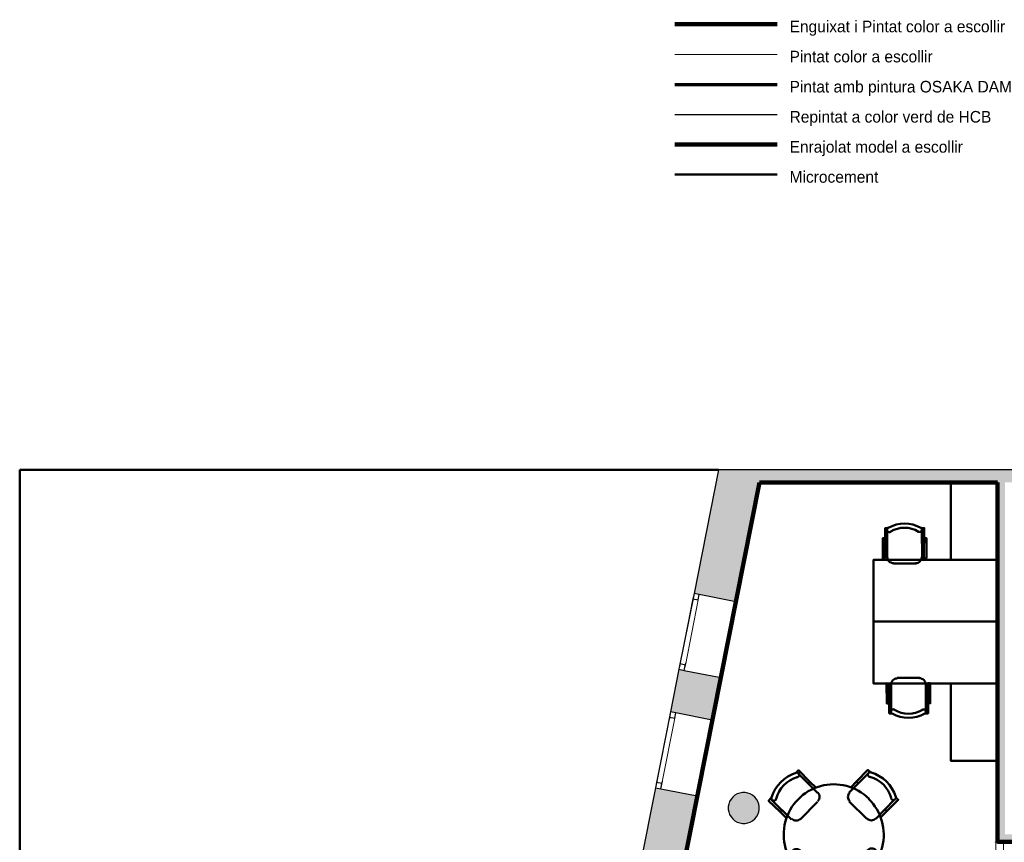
# Model space of a CAD drawing. Header units: metres. Extents: x -1 to 430, y -6 to 34.
# Tile 3 of 11: x 392 to 404, y 23 to 34. Entities that reach past the tile are written whole.
import ezdxf

# ---------------------------------------------------------------- set-up
doc = ezdxf.new("R2010")
doc.units = ezdxf.units.M
for name, pattern in [('CONTINUA', [0]), ('PUNKT', [6.35, 0, -6.35]), ('VERDECKT', [9.525, 6.35, -3.175])]:
    doc.linetypes.add(name, pattern=pattern)
for name, color, linetype, lineweight in [('3D P3 MURS', 7, 'CONTINUA', 25), ('3D P3 MURS NOUS', 7, 'CONTINUA', 25), ('3D P3 PILAR', 7, 'CONTINUA', 25), ('LEGENDA  REVESTIMENT  text', 7, 'CONTINUA', 25), ('LEGENDA  REVESTIMENT enrajorat (Roig)', 7, 'CONTINUA', 25), ('LEGENDA  REVESTIMENT microcement  (Blau clar)', 7, 'CONTINUA', 25), ('LEGENDA  REVESTIMENT pintat (blau fosc)', 7, 'CONTINUA', 25), ('LEGENDA  REVESTIMENT pintat verd (verd)', 7, 'CONTINUA', 25), ('LEGENDA  REVESTIMENT repintat  (Groc)', 7, 'CONTINUA', 25), ('LEGENDA REVESTIMENT  enguixat i pintat (lila)', 7, 'CONTINUA', 25), ('P3  REVESTIMENT pintat (blau fort)', 7, 'CONTINUA', 25), ('P3 ESCALES 2D', 7, 'CONTINUA', 25), ('P3 MOBLES', 7, 'CONTINUA', 25), ('P3 REVESTIMENT  enguixat i pintat (lila)', 7, 'CONTINUA', 25)]:
    doc.layers.add(name, color=color, linetype=linetype, lineweight=lineweight)
doc.styles.add('Century Gothic', font='txt')

# ---------------------------------------------------------------- blocks, each defined once
blk = doc.blocks.new('_CLOSEDFILLED')
at = {"color": 0, "linetype": 'ByBlock', "lineweight": -2}
blk.add_solid([(-1, 0), (0, 0), (-1, 0)], dxfattribs=at)
blk = doc.blocks.new('OBJETO_COMPLEJO_11')
at = {"layer": 'P3 MOBLES', "color": 202, "linetype": 'CONTINUA', "lineweight": 50, "transparency": 33554687}
for p, q in [((402.01, 24.055), (401.76, 24.305)), ((401.913, 24.199), (401.892, 24.174)), ((402.671, 24.309), (402.421, 24.059)), ((402.514, 24.203), (402.539, 24.178)), ((401.981, 24.127), (401.964, 24.106)), ((401.422, 23.962), (401.676, 23.712)), ((401.786, 23.712), (402.01, 23.941)), ((402.421, 23.945), (402.649, 23.721)), ((402.764, 23.721), (403.009, 23.97)), ((401.528, 23.81), (401.553, 23.831)), ((402.908, 23.818), (402.882, 23.843)), ((402.831, 23.75), (402.814, 23.767)), ((402.019, 23.077), (401.79, 23.306)), ((402.654, 23.31), (402.429, 23.081)), ((403.018, 23.06), (402.764, 23.31)), ((401.676, 23.302), (401.43, 23.052)), ((401.532, 23.208), (401.557, 23.183)), ((401.608, 23.276), (401.625, 23.255)), ((402.912, 23.217), (402.886, 23.192)), ((401.769, 22.713), (402.019, 22.967)), ((402.429, 22.967), (402.679, 22.722)), ((401.925, 22.819), (401.9, 22.844)), ((402.459, 22.899), (402.476, 22.916)), ((402.527, 22.823), (402.548, 22.849))]:
    blk.add_line(p, q, dxfattribs=at)
for points in [[(401.731, 24.309), (401.765, 24.347), (401.913, 24.199), (401.985, 24.127), (401.959, 24.106)], [(402.7, 24.318), (402.662, 24.351), (402.514, 24.203), (402.446, 24.131), (402.472, 24.106)], [(402.704, 24.321), (402.7, 24.322), (402.695, 24.323), (402.691, 24.322), (402.687, 24.322), (402.683, 24.32), (402.679, 24.318), (402.676, 24.316), (402.673, 24.313), (402.67, 24.31), (402.667, 24.306), (402.666, 24.303), (402.664, 24.299), (402.664, 24.294), (402.663, 24.29), (402.664, 24.286), (402.665, 24.282), (402.666, 24.278), (402.668, 24.274), (402.671, 24.271), (402.674, 24.268), (402.677, 24.265), (402.681, 24.263), (402.684, 24.261), (402.689, 24.26)], [(401.75, 24.256), (401.754, 24.257), (401.758, 24.259), (401.761, 24.261), (401.764, 24.264), (401.767, 24.267), (401.77, 24.27), (401.772, 24.274), (401.773, 24.278), (401.774, 24.282), (401.774, 24.286), (401.774, 24.291), (401.773, 24.295), (401.772, 24.299), (401.77, 24.302), (401.768, 24.306), (401.765, 24.309), (401.762, 24.312), (401.758, 24.314), (401.754, 24.316), (401.75, 24.317), (401.746, 24.318), (401.742, 24.318), (401.738, 24.318), (401.734, 24.317)], [(401.413, 23.992), (401.379, 23.953), (401.528, 23.81), (401.6, 23.738), (401.625, 23.763)], [(401.416, 23.995), (401.415, 23.991), (401.415, 23.986), (401.415, 23.982), (401.416, 23.978), (401.417, 23.974), (401.419, 23.97), (401.421, 23.967), (401.424, 23.963), (401.427, 23.961), (401.431, 23.958), (401.435, 23.957), (401.439, 23.955), (401.443, 23.955), (401.447, 23.954), (401.451, 23.955), (401.456, 23.956), (401.46, 23.957), (401.463, 23.959), (401.467, 23.962), (401.47, 23.965), (401.472, 23.968), (401.475, 23.972), (401.476, 23.975), (401.477, 23.98)], [(402.014, 23.948), (402.024, 23.96), (402.031, 23.974), (402.036, 23.989), (402.037, 24.004), (402.035, 24.019), (402.031, 24.033), (402.024, 24.047), (402.014, 24.059)], [(402.428, 24.058), (402.418, 24.046), (402.411, 24.032), (402.407, 24.018), (402.405, 24.003), (402.407, 23.988), (402.411, 23.973), (402.418, 23.96), (402.429, 23.947)], [(403.018, 24), (403.056, 23.966), (402.908, 23.818), (402.836, 23.746), (402.81, 23.771)], [(402.961, 23.988), (402.962, 23.983), (402.964, 23.98), (402.966, 23.976), (402.968, 23.973), (402.972, 23.97), (402.975, 23.968), (402.979, 23.966), (402.983, 23.964), (402.987, 23.963), (402.991, 23.963), (402.995, 23.963), (403, 23.964), (403.004, 23.965), (403.007, 23.967), (403.011, 23.969), (403.014, 23.972), (403.017, 23.976), (403.019, 23.979), (403.021, 23.983), (403.022, 23.987), (403.023, 23.991), (403.023, 23.995), (403.023, 23.999), (403.022, 24.004)], [(401.679, 23.719), (401.692, 23.709), (401.705, 23.702), (401.72, 23.697), (401.735, 23.696), (401.75, 23.698), (401.764, 23.702), (401.778, 23.709), (401.79, 23.719)], [(402.653, 23.723), (402.665, 23.713), (402.679, 23.706), (402.693, 23.702), (402.708, 23.7), (402.723, 23.702), (402.738, 23.706), (402.751, 23.714), (402.764, 23.724)], [(401.793, 23.305), (401.781, 23.315), (401.767, 23.322), (401.753, 23.327), (401.738, 23.328), (401.723, 23.326), (401.709, 23.322), (401.695, 23.315), (401.683, 23.305)], [(402.767, 23.314), (402.755, 23.324), (402.741, 23.331), (402.727, 23.335), (402.712, 23.336), (402.697, 23.335), (402.682, 23.33), (402.669, 23.323), (402.656, 23.313)], [(401.422, 23.022), (401.384, 23.056), (401.532, 23.208), (401.604, 23.276), (401.629, 23.255)], [(403.026, 23.031), (403.06, 23.069), (402.912, 23.217), (402.84, 23.285), (402.814, 23.259)], [(401.486, 23.041), (401.485, 23.045), (401.483, 23.049), (401.481, 23.052), (401.478, 23.055), (401.475, 23.058), (401.471, 23.061), (401.468, 23.063), (401.464, 23.064), (401.459, 23.065), (401.455, 23.065), (401.451, 23.065), (401.447, 23.064), (401.443, 23.063), (401.439, 23.061), (401.436, 23.059), (401.432, 23.056), (401.429, 23.053), (401.427, 23.049), (401.425, 23.045), (401.424, 23.041), (401.423, 23.037), (401.423, 23.033), (401.423, 23.029), (401.424, 23.025)], [(402.019, 22.97), (402.029, 22.983), (402.036, 22.996), (402.04, 23.011), (402.041, 23.026), (402.04, 23.041), (402.035, 23.055), (402.028, 23.069), (402.018, 23.081)], [(402.432, 23.084), (402.422, 23.072), (402.415, 23.058), (402.411, 23.044), (402.409, 23.029), (402.411, 23.014), (402.415, 22.999), (402.423, 22.986), (402.433, 22.974)], [(403.031, 23.033), (403.031, 23.038), (403.032, 23.042), (403.031, 23.046), (403.031, 23.05), (403.029, 23.054), (403.027, 23.058), (403.025, 23.062), (403.022, 23.065), (403.019, 23.068), (403.015, 23.07), (403.012, 23.072), (403.008, 23.073), (403.003, 23.074), (402.999, 23.074), (402.995, 23.073), (402.991, 23.072), (402.987, 23.071), (402.983, 23.069), (402.98, 23.066), (402.977, 23.064), (402.974, 23.06), (402.972, 23.057), (402.97, 23.053), (402.969, 23.049)], [(401.739, 22.705), (401.777, 22.671), (401.925, 22.819), (401.993, 22.891), (401.968, 22.916)], [(402.709, 22.713), (402.675, 22.675), (402.527, 22.823), (402.455, 22.895), (402.48, 22.921)], [(401.743, 22.707), (401.747, 22.706), (401.751, 22.706), (401.755, 22.706), (401.759, 22.707), (401.763, 22.708), (401.767, 22.71), (401.771, 22.712), (401.774, 22.715), (401.777, 22.718), (401.779, 22.722), (401.781, 22.726), (401.782, 22.73), (401.783, 22.734), (401.783, 22.738), (401.783, 22.742), (401.782, 22.746), (401.78, 22.75), (401.778, 22.754), (401.776, 22.758), (401.773, 22.761), (401.769, 22.763), (401.766, 22.765), (401.762, 22.767), (401.758, 22.768)], [(402.697, 22.777), (402.693, 22.776), (402.689, 22.774), (402.685, 22.772), (402.682, 22.769), (402.679, 22.766), (402.677, 22.762), (402.675, 22.759), (402.673, 22.755), (402.672, 22.75), (402.672, 22.746), (402.672, 22.742), (402.673, 22.738), (402.674, 22.734), (402.676, 22.73), (402.678, 22.726), (402.681, 22.723), (402.685, 22.72), (402.688, 22.718), (402.692, 22.716), (402.696, 22.715), (402.7, 22.714), (402.704, 22.714), (402.708, 22.714), (402.713, 22.715)]]:
    blk.add_lwpolyline(points, dxfattribs=at)
for centre, radius, start, end in [((401.874, 23.859), 0.476, 107.2654, 163.5102), ((401.857, 23.876), 0.396, 105.9892, 164.7898), ((402.585, 23.88), 0.396, 15.9897, 74.7896), ((402.568, 23.863), 0.476, 17.2647, 73.5101), ((402.222, 23.518), 0.648, 45.3114, 225.822), ((402.22, 23.514), 0.648, 225.3114, 45.8221), ((401.878, 23.165), 0.476, 197.2654, 253.5103), ((401.861, 23.148), 0.396, 195.9892, 254.7895), ((402.589, 23.152), 0.396, 285.9891, 344.7893), ((402.573, 23.169), 0.476, 287.2653, 343.51)]:
    blk.add_arc(centre, radius, start, end, dxfattribs=at)

msp = doc.modelspace()

# ---------------------------------------------------------------- hatches: boundary and pattern name
at = {"layer": '3D P3 MURS', "linetype": 'CONTINUA', "lineweight": 18, "true_color": 0xa0a0a0, "transparency": 33554687}
for points in [[(400.414, 26.633), (400.953, 26.526), (401.29, 28.228), (400.73, 28.228)], [(426.846, 28.228), (401.29, 28.228), (401.259, 28.068), (426.813, 28.068)], [(404.437, 23.519), (404.437, 28.068), (404.337, 28.068), (404.337, 23.422), (404.341, 23.422), (404.341, 23.519)], [(400.11, 25.103), (400.65, 24.996), (400.759, 25.545), (400.219, 25.652)], [(399.605, 22.552), (400.145, 22.445), (400.456, 24.015), (399.916, 24.122)], [(404.341, 23.419), (406.177, 23.419), (406.177, 23.519), (404.341, 23.519)]]:
    msp.add_hatch(color=253, dxfattribs=at).paths.add_polyline_path(points)
at = {"layer": '3D P3 PILAR', "linetype": 'CONTINUA', "lineweight": 18, "transparency": 33554687}
msp.add_hatch(color=9, dxfattribs=at).paths.add_polyline_path([(401.074, 24.059), (401.04, 24.059), (401.005, 24.053), (400.972, 24.041), (400.942, 24.024), (400.915, 24.001), (400.893, 23.974), (400.875, 23.944), (400.863, 23.911), (400.857, 23.877), (400.857, 23.842), (400.863, 23.808), (400.875, 23.775), (400.893, 23.744), (400.915, 23.718), (400.942, 23.695), (400.972, 23.678), (401.005, 23.666), (401.04, 23.66), (401.074, 23.66), (401.109, 23.666), (401.142, 23.678), (401.172, 23.695), (401.199, 23.718), (401.221, 23.744), (401.239, 23.775), (401.251, 23.808), (401.257, 23.842), (401.257, 23.877), (401.251, 23.911), (401.239, 23.944), (401.221, 23.974), (401.199, 24.001), (401.172, 24.024), (401.142, 24.041), (401.109, 24.053)])

# ---------------------------------------------------------------- linework, layer by layer
at = {"layer": '3D P3 MURS', "color": 7, "linetype": 'CONTINUA', "lineweight": 25, "transparency": 33554687}
for p, q in [((400.73, 28.228), (400.414, 26.633)), ((401.29, 28.228), (400.73, 28.228)), ((426.846, 28.228), (401.29, 28.228)), ((400.953, 26.526), (401.259, 28.068)), ((401.259, 28.068), (404.337, 28.068)), ((404.337, 28.068), (404.337, 23.422)), ((400.414, 26.633), (400.219, 25.652)), ((400.482, 26.619), (400.414, 26.633)), ((400.953, 26.526), (400.482, 26.619)), ((400.759, 25.545), (400.953, 26.526)), ((400.219, 25.652), (400.11, 25.103)), ((400.219, 25.652), (400.288, 25.638)), ((400.288, 25.638), (400.759, 25.545)), ((400.65, 24.996), (400.759, 25.545)), ((400.11, 25.103), (399.916, 24.122)), ((400.179, 25.089), (400.11, 25.103)), ((400.65, 24.996), (400.179, 25.089)), ((400.456, 24.015), (400.65, 24.996)), ((399.916, 24.122), (399.605, 22.552)), ((399.916, 24.122), (399.985, 24.108)), ((399.985, 24.108), (400.456, 24.015)), ((400.145, 22.445), (400.456, 24.015)), ((404.337, 23.422), (404.341, 23.422)), ((404.341, 23.422), (404.341, 23.419)), ((404.341, 23.419), (406.177, 23.419))]:
    msp.add_line(p, q, dxfattribs=at)
at = {"layer": '3D P3 MURS', "color": 7, "linetype": 'PUNKT', "lineweight": 25, "transparency": 33554687}
for p, q in [((400.414, 26.633), (400.219, 25.652)), ((400.288, 25.638), (400.482, 26.619)), ((400.482, 26.619), (400.414, 26.633)), ((400.219, 25.652), (400.288, 25.638)), ((400.11, 25.103), (399.916, 24.122)), ((399.985, 24.108), (400.179, 25.089)), ((400.179, 25.089), (400.11, 25.103)), ((399.916, 24.122), (399.985, 24.108))]:
    msp.add_line(p, q, dxfattribs=at)
at = {"layer": '3D P3 MURS', "color": 7, "linetype": 'CONTINUA', "lineweight": 25, "transparency": 33554687}
for points in [[(400.414, 26.633), (400.4, 26.564), (400.469, 26.551), (400.482, 26.619), (400.414, 26.633)], [(400.233, 25.721), (400.219, 25.652), (400.288, 25.638), (400.302, 25.707), (400.233, 25.721)], [(400.11, 25.103), (400.097, 25.034), (400.166, 25.02), (400.179, 25.089), (400.11, 25.103)], [(399.93, 24.19), (399.916, 24.122), (399.985, 24.108), (399.998, 24.177), (399.93, 24.19)]]:
    msp.add_lwpolyline(points, close=True, dxfattribs=at)
at = {"layer": '3D P3 MURS', "color": 40, "linetype": 'CONTINUA', "lineweight": 18, "transparency": 33554687}
for points in [[(400.4, 26.564), (400.233, 25.721), (400.302, 25.707), (400.469, 26.551), (400.4, 26.564)], [(400.097, 25.034), (399.93, 24.19), (399.998, 24.177), (400.166, 25.02), (400.097, 25.034)]]:
    msp.add_lwpolyline(points, close=True, dxfattribs=at)
at = {"layer": '3D P3 MURS NOUS', "color": 4, "linetype": 'CONTINUA', "lineweight": 50, "transparency": 33554687}
for p, q in [((404.317, 23.422), (404.317, 23.416)), ((404.417, 23.422), (404.317, 23.422)), ((404.417, 23.416), (404.317, 23.416)), ((404.417, 23.416), (404.417, 23.422))]:
    msp.add_line(p, q, dxfattribs=at)
at = {"layer": '3D P3 PILAR', "color": 7, "linetype": 'CONTINUA', "lineweight": 25, "transparency": 33554687}
for p, q in [((400.875, 23.944), (400.863, 23.911)), ((400.893, 23.974), (400.875, 23.944)), ((400.915, 24.001), (400.893, 23.974)), ((400.942, 24.024), (400.915, 24.001)), ((400.972, 24.041), (400.942, 24.024)), ((401.005, 24.053), (400.972, 24.041)), ((401.04, 24.059), (401.005, 24.053)), ((401.074, 24.059), (401.04, 24.059)), ((401.109, 24.053), (401.074, 24.059)), ((401.142, 24.041), (401.109, 24.053)), ((401.172, 24.024), (401.142, 24.041)), ((401.199, 24.001), (401.172, 24.024)), ((401.221, 23.974), (401.199, 24.001)), ((401.239, 23.944), (401.221, 23.974)), ((401.251, 23.911), (401.239, 23.944)), ((400.863, 23.911), (400.857, 23.877)), ((400.857, 23.877), (400.857, 23.842)), ((400.857, 23.842), (400.863, 23.808)), ((401.257, 23.877), (401.251, 23.911)), ((401.251, 23.808), (401.257, 23.842)), ((401.257, 23.842), (401.257, 23.877)), ((400.863, 23.808), (400.875, 23.775)), ((400.875, 23.775), (400.893, 23.744)), ((400.893, 23.744), (400.915, 23.718)), ((400.915, 23.718), (400.942, 23.695)), ((400.942, 23.695), (400.972, 23.678)), ((401.142, 23.678), (401.172, 23.695)), ((401.172, 23.695), (401.199, 23.718)), ((401.199, 23.718), (401.221, 23.744)), ((401.221, 23.744), (401.239, 23.775)), ((401.239, 23.775), (401.251, 23.808)), ((400.972, 23.678), (401.005, 23.666)), ((401.005, 23.666), (401.04, 23.66)), ((401.04, 23.66), (401.074, 23.66)), ((401.074, 23.66), (401.109, 23.666)), ((401.109, 23.666), (401.142, 23.678))]:
    msp.add_line(p, q, dxfattribs=at)
at = {"layer": 'LEGENDA  REVESTIMENT enrajorat (Roig)', "color": 240, "linetype": 'CONTINUA', "lineweight": 140, "transparency": 33554687}
msp.add_line((400.168, 32.434), (401.488, 32.434), dxfattribs=at)
at = {"layer": 'LEGENDA  REVESTIMENT microcement  (Blau clar)', "color": 4, "linetype": 'CONTINUA', "lineweight": 50, "transparency": 33554687}
msp.add_line((400.168, 32.045), (401.488, 32.045), dxfattribs=at)
at = {"layer": 'LEGENDA  REVESTIMENT pintat (blau fosc)', "color": 180, "linetype": 'CONTINUA', "lineweight": 13, "transparency": 33554687}
msp.add_line((400.168, 33.6), (401.488, 33.6), dxfattribs=at)
at = {"layer": 'LEGENDA  REVESTIMENT pintat verd (verd)', "color": 100, "linetype": 'CONTINUA', "lineweight": 70, "transparency": 33554687}
msp.add_line((400.168, 33.211), (401.488, 33.211), dxfattribs=at)
at = {"layer": 'LEGENDA  REVESTIMENT repintat  (Groc)', "color": 7, "linetype": 'CONTINUA', "lineweight": 25, "transparency": 33554687}
msp.add_line((400.168, 32.823), (401.488, 32.823), dxfattribs=at)
at = {"layer": 'LEGENDA REVESTIMENT  enguixat i pintat (lila)', "color": 220, "linetype": 'CONTINUA', "lineweight": 100, "transparency": 33554687}
msp.add_line((400.168, 33.989), (401.488, 33.989), dxfattribs=at)
at = {"layer": 'P3  REVESTIMENT pintat (blau fort)', "color": 180, "linetype": 'VERDECKT', "lineweight": 13, "transparency": 33554687}
for p, q in [((404.317, 23.422), (404.317, 22.545)), ((404.417, 17.266), (404.417, 23.419))]:
    msp.add_line(p, q, dxfattribs=at)
at = {"layer": 'P3 ESCALES 2D', "color": 202, "lineweight": 50, "transparency": 33554687}
for p, q in [((391.693, 28.228), (391.693, 12.929)), ((400.73, 28.228), (391.693, 28.228))]:
    msp.add_line(p, q, dxfattribs=at)
at = {"layer": 'P3 MOBLES', "color": 202, "linetype": 'CONTINUA', "lineweight": 50, "transparency": 33554687}
for p, q in [((402.913, 27.102), (402.914, 27.454)), ((403.361, 27.453), (403.365, 27.099)), ((402.887, 27.218), (402.913, 27.218)), ((403.391, 27.219), (403.361, 27.221)), ((403.285, 27.019), (402.992, 27.018)), ((403.335, 25.541), (403.042, 25.542)), ((402.937, 25.341), (402.963, 25.342)), ((402.963, 25.458), (402.964, 25.105)), ((403.441, 25.341), (403.411, 25.34)), ((403.412, 25.107), (403.414, 25.461))]:
    msp.add_line(p, q, dxfattribs=at)
for points in [[(403.737, 27.068), (404.337, 27.068), (404.337, 28.068), (403.737, 28.068), (403.737, 27.068)], [(404.337, 26.268), (402.737, 26.268), (402.737, 27.068), (404.337, 27.068), (404.337, 26.268)], [(404.337, 26.268), (402.737, 26.268), (402.737, 25.468), (404.337, 25.468), (404.337, 26.268)], [(403.737, 25.468), (404.337, 25.468), (404.337, 24.468), (403.737, 24.468), (403.737, 25.468)]]:
    msp.add_lwpolyline(points, close=True, dxfattribs=at)
for points in [[(402.885, 27.348), (402.856, 27.349), (402.854, 27.087), (402.885, 27.09), (402.888, 27.477), (402.927, 27.478)], [(402.959, 27.43), (402.953, 27.427), (402.947, 27.425), (402.941, 27.425), (402.935, 27.426), (402.929, 27.427), (402.924, 27.43), (402.919, 27.434), (402.915, 27.439), (402.912, 27.445), (402.911, 27.451), (402.91, 27.457), (402.911, 27.463), (402.912, 27.469), (402.915, 27.474), (402.919, 27.479), (402.924, 27.483)], [(403.347, 27.484), (403.352, 27.48), (403.356, 27.475), (403.359, 27.47), (403.361, 27.464), (403.361, 27.458), (403.361, 27.452), (403.359, 27.446), (403.356, 27.44), (403.352, 27.435), (403.347, 27.431), (403.342, 27.429), (403.336, 27.427), (403.33, 27.426), (403.324, 27.427), (403.318, 27.428), (403.312, 27.431)], [(403.389, 27.349), (403.419, 27.348), (403.419, 27.089), (403.388, 27.086), (403.392, 27.478), (403.349, 27.477)], [(402.992, 27.025), (402.976, 27.026), (402.962, 27.031), (402.948, 27.038), (402.937, 27.047), (402.927, 27.059), (402.92, 27.072), (402.915, 27.087), (402.914, 27.103)], [(403.359, 27.101), (403.357, 27.085), (403.353, 27.07), (403.345, 27.057), (403.336, 27.046), (403.324, 27.036), (403.311, 27.029), (403.296, 27.024), (403.28, 27.023)], [(402.936, 25.212), (402.906, 25.211), (402.904, 25.473), (402.935, 25.47), (402.938, 25.083), (402.977, 25.082)], [(403.042, 25.535), (403.026, 25.534), (403.011, 25.529), (402.998, 25.522), (402.987, 25.512), (402.977, 25.501), (402.97, 25.487), (402.965, 25.473), (402.964, 25.457)], [(403.409, 25.459), (403.407, 25.475), (403.402, 25.49), (403.395, 25.503), (403.386, 25.515), (403.374, 25.524), (403.361, 25.531), (403.346, 25.536), (403.33, 25.538)], [(403.44, 25.211), (403.47, 25.213), (403.469, 25.471), (403.438, 25.474), (403.442, 25.083), (403.399, 25.083)], [(403.009, 25.13), (403.003, 25.133), (402.997, 25.134), (402.991, 25.135), (402.985, 25.134), (402.98, 25.132), (402.974, 25.129), (402.969, 25.125), (402.965, 25.12), (402.963, 25.115), (402.961, 25.109), (402.96, 25.103), (402.961, 25.097), (402.963, 25.091), (402.966, 25.086), (402.969, 25.081), (402.974, 25.077)], [(403.398, 25.076), (403.402, 25.08), (403.406, 25.085), (403.409, 25.09), (403.411, 25.096), (403.412, 25.102), (403.411, 25.108), (403.409, 25.114), (403.406, 25.12), (403.402, 25.125), (403.398, 25.129), (403.392, 25.132), (403.386, 25.134), (403.38, 25.134), (403.374, 25.134), (403.368, 25.132), (403.363, 25.129)]]:
    msp.add_lwpolyline(points, dxfattribs=at)
for centre, radius, start, end in [((403.137, 27.119), 0.417, 59.5494, 120.4215), ((403.137, 27.141), 0.341, 58.2298, 121.7369), ((403.187, 25.419), 0.341, 238.3364, 301.8435), ((403.187, 25.441), 0.417, 239.6518, 300.5239)]:
    msp.add_arc(centre, radius, start, end, dxfattribs=at)
at = {"layer": 'P3 REVESTIMENT  enguixat i pintat (lila)', "color": 220, "linetype": 'VERDECKT', "lineweight": 100, "transparency": 33554687}
for p, q in [((401.259, 28.068), (398.295, 13.111)), ((404.337, 28.068), (401.259, 28.068)), ((404.337, 23.422), (404.337, 28.068)), ((407.507, 23.419), (404.337, 23.422))]:
    msp.add_line(p, q, dxfattribs=at)

# ---------------------------------------------------------------- block references
at = {"layer": '3D P3 PILAR', "color": 7, "linetype": 'CONTINUA', "lineweight": 25, "transparency": 33554687, "xscale": 0.0002666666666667, "yscale": 0.0002666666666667, "zscale": 0.0002666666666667}
msp.add_blockref('_CLOSEDFILLED', (401.057, 23.859), dxfattribs=at)
at = {"layer": 'P3 MOBLES', "color": 202, "linetype": 'CONTINUA', "lineweight": 50, "transparency": 33554687}
msp.add_blockref('OBJETO_COMPLEJO_11', (0, 0), dxfattribs=at)

# ---------------------------------------------------------------- texts
at = {"layer": 'LEGENDA  REVESTIMENT  text', "color": 7, "linetype": 'CONTINUA', "lineweight": 25, "transparency": 33554687, "char_height": 0.15, "attachment_point": 1, "style": 'Century Gothic'}
for s, insert, width in [('Enguixat\\~i\\~Pintat\\~color\\~a\\~escollir\\~\\~', (401.65, 34.035), 3.2925), ('Pintat\\~color\\~a\\~escollir', (401.65, 33.646), 2.1575), ('Pintat\\~amb\\~pintura\\~OSAKA\\~DAMASCO\\~estuco\\~seda', (401.65, 33.257), 5.21), ('Repintat\\~a\\~color\\~verd\\~de\\~HCB', (401.65, 32.868), 3.0425), ('Enrajolat\\~model\\~a\\~escollir', (401.65, 32.479), 2.6), ('Microcement', (401.65, 32.091), 1.4425)]:
    msp.add_mtext(s, dxfattribs=dict(at, insert=insert, width=width))

doc.saveas('drawing.dxf')
